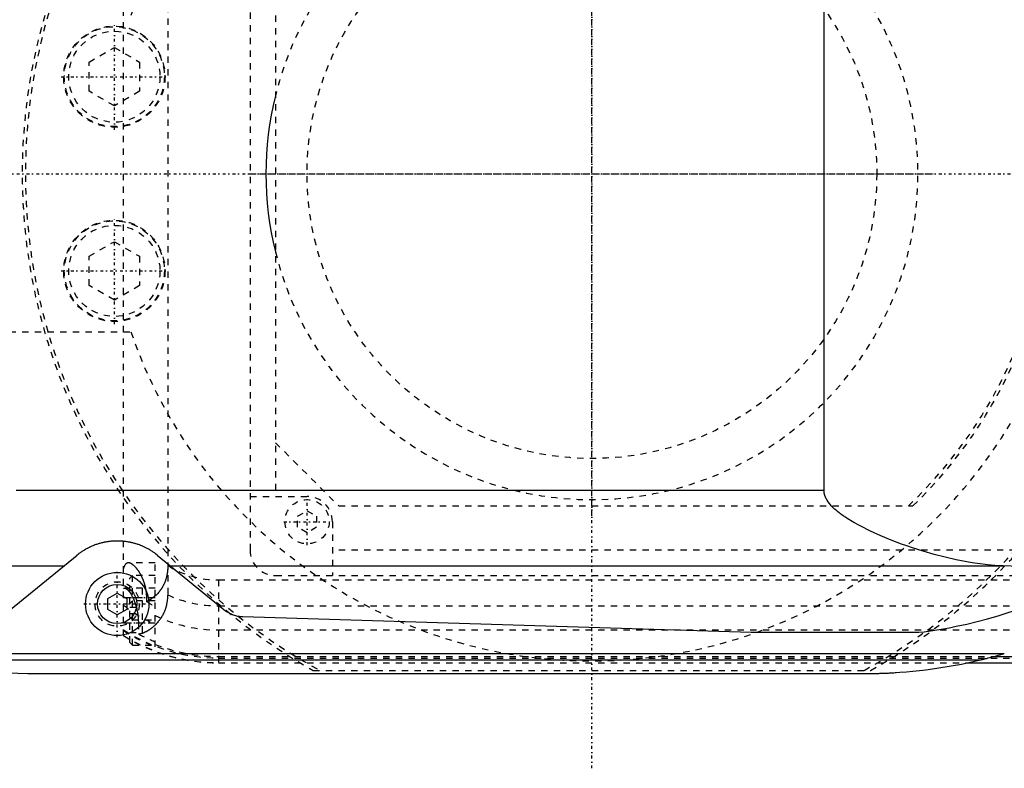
# Model space of a CAD drawing. Extents: x -1056 to 186, y -120 to 120.
# Tile 9 of 12: x -690 to -535, y -94 to 24. Entities that reach past the tile are written whole.
import ezdxf

# ---------------------------------------------------------------- set-up
doc = ezdxf.new("R2010")
doc.units = 0
doc.linetypes.add('CENTER', pattern=[1.5, 0.45, -0.5, 0.05, -0.5])
doc.linetypes.add('DASHED', pattern=[2, 1, -1])
for name, color, linetype in [('AM_0', 7, 'CONTINUOUS'), ('AM_3', 7, 'DASHED'), ('AM_7', 7, 'CENTER')]:
    doc.layers.add(name, color=color, linetype=linetype)

msp = doc.modelspace()

# ---------------------------------------------------------------- linework, layer by layer
at = {"layer": 'AM_0', "color": 7, "linetype": 'CONTINUOUS'}
for p, q in [((-563.33, -50), (-563.33, 50)), ((-690.94, -50), (-563.33, -50)), ((-691.83, -68.87), (-681.34, -60.27)), ((-668.66, -60.27), (-658.17, -68.87)), ((-742.03, -61.98), (-683.43, -61.98)), ((-666.57, -61.98), (-535.05, -61.98)), ((-519.53, -62.65), (-535.05, -61.98)), ((-676.5, -67.13), (-675, -66.27)), ((-675, -66.27), (-673.5, -67.13)), ((-676.5, -68.87), (-676.5, -67.13)), ((-673.5, -67.13), (-673.5, -68.87)), ((-675, -69.73), (-676.5, -68.87)), ((-673.5, -68.87), (-675, -69.73)), ((-655.15, -70), (-574.82, -72.48)), ((-574.82, -72.48), (-548.33, -72.48)), ((-775.92, -75.83), (-534.85, -75.83)), ((-754.88, -76.83), (-538.61, -76.83)), ((-754.88, -76.83), (-689.11, -79)), ((-540.79, -77.32), (-120, -77.32)), ((-540.6, -77.28), (-120, -77.28)), ((-536.5, -76.29), (-120, -76.29)), ((-689.11, -79), (-557, -79))]:
    msp.add_line(p, q, dxfattribs=at)
for points in [[(-535.05, -61.98, 0), (-535.83, -61.95, 0), (-537.44, -61.82, 0), (-539.09, -61.62, 0), (-539.92, -61.49, 0), (-540.77, -61.35, 0), (-542.47, -61.02, 0), (-544.2, -60.62, 0), (-545.93, -60.17, 0), (-547.66, -59.67, 0), (-549.37, -59.12, 0), (-550.23, -58.83, 0), (-551.07, -58.52, 0), (-552.74, -57.89, 0), (-554.36, -57.22, 0), (-555.96, -56.49, 0), (-557.62, -55.66, 0), (-558.6, -55.13, 0), (-558.87, -54.97, 0), (-559.14, -54.8, 0), (-559.28, -54.72, 0), (-559.41, -54.64, 0), (-559.68, -54.47, 0), (-559.94, -54.3, 0), (-560.07, -54.21, 0), (-560.2, -54.12, 0), (-560.46, -53.94, 0), (-560.71, -53.76, 0), (-560.83, -53.67, 0), (-560.95, -53.57, 0), (-561.19, -53.38, 0), (-561.42, -53.19, 0), (-561.65, -52.99, 0), (-561.86, -52.79, 0), (-562.07, -52.57, 0), (-562.18, -52.46, 0), (-562.28, -52.35, 0), (-562.48, -52.11, 0), (-562.67, -51.85, 0), (-562.78, -51.7, 0), (-562.8, -51.66, 0), (-562.83, -51.61, 0), (-562.84, -51.59, 0), (-562.86, -51.57, 0), (-562.89, -51.52, 0), (-562.91, -51.48, 0), (-562.94, -51.43, 0), (-562.96, -51.39, 0), (-562.99, -51.34, 0), (-563, -51.32, 0), (-563.01, -51.29, 0), (-563.03, -51.25, 0), (-563.05, -51.2, 0), (-563.07, -51.15, 0), (-563.1, -51.11, 0), (-563.12, -51.06, 0), (-563.13, -51.03, 0), (-563.13, -51.01, 0), (-563.15, -50.96, 0), (-563.17, -50.91, 0), (-563.18, -50.89, 0), (-563.19, -50.87, 0), (-563.2, -50.82, 0), (-563.22, -50.77, 0), (-563.22, -50.74, 0), (-563.23, -50.72, 0), (-563.24, -50.67, 0), (-563.26, -50.62, 0), (-563.27, -50.57, 0), (-563.28, -50.52, 0), (-563.29, -50.47, 0), (-563.29, -50.45, 0), (-563.3, -50.42, 0), (-563.3, -50.37, 0), (-563.31, -50.32, 0), (-563.32, -50.27, 0), (-563.32, -50.22, 0), (-563.33, -50.17, 0), (-563.33, -50.15, 0), (-563.33, -50.12, 0), (-563.33, -50.07, 0), (-563.33, -50.02, 0), (-563.33, -50, 0)], [(-681.34, -60.27, 0), (-681.3, -60.24, 0), (-681.23, -60.18, 0), (-681.15, -60.12, 0), (-681.11, -60.09, 0), (-681.07, -60.06, 0), (-680.99, -59.99, 0), (-680.91, -59.93, 0), (-680.82, -59.87, 0), (-680.73, -59.8, 0), (-680.63, -59.74, 0), (-680.59, -59.71, 0), (-680.54, -59.67, 0), (-680.44, -59.61, 0), (-680.34, -59.55, 0), (-680.24, -59.48, 0), (-680.14, -59.42, 0), (-680.03, -59.36, 0), (-679.98, -59.33, 0), (-679.93, -59.3, 0), (-679.82, -59.24, 0), (-679.71, -59.18, 0), (-679.66, -59.15, 0), (-679.6, -59.12, 0), (-679.49, -59.07, 0), (-679.39, -59.01, 0), (-679.33, -58.99, 0), (-679.28, -58.96, 0), (-679.17, -58.91, 0), (-679.05, -58.86, 0), (-678.94, -58.81, 0), (-678.82, -58.76, 0), (-678.7, -58.71, 0), (-678.64, -58.69, 0), (-678.58, -58.66, 0), (-678.46, -58.62, 0), (-678.33, -58.57, 0), (-678.21, -58.53, 0), (-678.08, -58.49, 0), (-677.95, -58.44, 0), (-677.88, -58.42, 0), (-677.81, -58.4, 0), (-677.68, -58.37, 0), (-677.55, -58.33, 0), (-677.41, -58.3, 0), (-677.28, -58.26, 0), (-677.14, -58.23, 0), (-677.07, -58.22, 0), (-677, -58.2, 0), (-676.86, -58.18, 0), (-676.72, -58.15, 0), (-676.59, -58.13, 0), (-676.45, -58.11, 0), (-676.31, -58.09, 0), (-676.24, -58.08, 0), (-676.17, -58.07, 0), (-676.03, -58.05, 0), (-675.89, -58.04, 0), (-675.75, -58.03, 0), (-675.61, -58.02, 0), (-675.47, -58.01, 0), (-675.41, -58.01, 0), (-675.34, -58.01, 0), (-675.2, -58, 0), (-675.07, -58, 0), (-675, -58, 0), (-674.93, -58, 0), (-674.8, -58, 0), (-674.66, -58.01, 0), (-674.59, -58.01, 0), (-674.53, -58.01, 0), (-674.39, -58.02, 0), (-674.25, -58.03, 0), (-674.11, -58.04, 0), (-673.97, -58.05, 0), (-673.83, -58.07, 0), (-673.76, -58.08, 0), (-673.69, -58.09, 0), (-673.55, -58.11, 0), (-673.41, -58.13, 0), (-673.28, -58.15, 0), (-673.14, -58.18, 0), (-673, -58.2, 0), (-672.93, -58.22, 0), (-672.86, -58.23, 0), (-672.72, -58.26, 0), (-672.59, -58.3, 0), (-672.45, -58.33, 0), (-672.32, -58.37, 0), (-672.19, -58.4, 0), (-672.12, -58.42, 0), (-672.05, -58.44, 0), (-671.92, -58.49, 0), (-671.79, -58.53, 0), (-671.67, -58.57, 0), (-671.54, -58.62, 0), (-671.42, -58.66, 0), (-671.36, -58.69, 0), (-671.3, -58.71, 0), (-671.18, -58.76, 0), (-671.06, -58.81, 0), (-670.95, -58.86, 0), (-670.83, -58.91, 0), (-670.72, -58.96, 0), (-670.67, -58.99, 0), (-670.61, -59.01, 0), (-670.51, -59.07, 0), (-670.4, -59.12, 0), (-670.34, -59.15, 0), (-670.29, -59.18, 0), (-670.18, -59.24, 0), (-670.07, -59.3, 0), (-670.02, -59.33, 0), (-669.97, -59.36, 0), (-669.86, -59.42, 0), (-669.76, -59.48, 0), (-669.66, -59.55, 0), (-669.56, -59.61, 0), (-669.46, -59.67, 0), (-669.41, -59.71, 0), (-669.37, -59.74, 0), (-669.27, -59.8, 0), (-669.18, -59.87, 0), (-669.09, -59.93, 0), (-669.01, -59.99, 0), (-668.93, -60.06, 0), (-668.89, -60.09, 0), (-668.85, -60.12, 0), (-668.77, -60.18, 0), (-668.7, -60.24, 0), (-668.66, -60.27, 0)], [(-548.33, -72.48, 0), (-547.49, -72.38, 0), (-545.8, -72.14, 0), (-544.12, -71.85, 0), (-543.28, -71.7, 0), (-542.45, -71.53, 0), (-540.78, -71.18, 0), (-539.13, -70.78, 0), (-537.48, -70.34, 0), (-535.84, -69.87, 0), (-534.22, -69.35, 0), (-533.41, -69.08, 0), (-532.61, -68.8, 0), (-531.01, -68.22, 0), (-529.42, -67.59, 0), (-524, -65.12, 0), (-519.53, -62.65, 0)], [(-658.17, -68.87, 0), (-657.73, -69.19, 0), (-657.17, -69.5, 0), (-657.01, -69.58, 0), (-656.84, -69.65, 0), (-656.76, -69.68, 0), (-656.67, -69.71, 0), (-656.5, -69.77, 0), (-656.32, -69.82, 0), (-656.15, -69.87, 0), (-655.97, -69.91, 0), (-655.79, -69.94, 0), (-655.7, -69.95, 0), (-655.68, -69.95, 0), (-655.65, -69.96, 0), (-655.62, -69.96, 0), (-655.61, -69.96, 0), (-655.59, -69.96, 0), (-655.56, -69.97, 0), (-655.53, -69.97, 0), (-655.5, -69.97, 0), (-655.47, -69.98, 0), (-655.44, -69.98, 0), (-655.43, -69.98, 0), (-655.41, -69.98, 0), (-655.38, -69.99, 0), (-655.35, -69.99, 0), (-655.32, -69.99, 0), (-655.29, -69.99, 0), (-655.26, -69.99, 0), (-655.25, -69.99, 0), (-655.23, -69.99, 0), (-655.21, -70, 0), (-655.21, -70, 0), (-655.2, -70, 0), (-655.2, -70, 0), (-655.2, -70, 0), (-655.19, -70, 0), (-655.19, -70, 0), (-655.18, -70, 0), (-655.18, -70, 0), (-655.17, -70, 0), (-655.17, -70, 0), (-655.17, -70, 0), (-655.16, -70, 0), (-655.16, -70, 0), (-655.15, -70, 0)], [(-538.61, -76.83, 0), (-538.61, -76.83, 0), (-538.61, -76.83, 0), (-538.61, -76.83, 0), (-538.61, -76.83, 0), (-538.61, -76.83, 0), (-538.6, -76.83, 0), (-538.6, -76.83, 0), (-538.6, -76.83, 0), (-538.6, -76.83, 0), (-538.6, -76.83, 0), (-538.6, -76.83, 0), (-538.6, -76.83, 0), (-538.59, -76.83, 0), (-538.59, -76.83, 0), (-538.59, -76.82, 0), (-538.59, -76.82, 0), (-538.58, -76.82, 0), (-538.58, -76.82, 0), (-538.58, -76.82, 0), (-538.58, -76.82, 0), (-538.58, -76.82, 0), (-538.57, -76.82, 0), (-538.57, -76.82, 0), (-538.57, -76.82, 0), (-538.57, -76.82, 0), (-538.56, -76.82, 0), (-538.56, -76.82, 0), (-538.56, -76.82, 0), (-538.55, -76.82, 0), (-538.55, -76.82, 0), (-538.55, -76.81, 0), (-538.54, -76.81, 0), (-538.54, -76.81, 0), (-538.54, -76.81, 0), (-538.54, -76.81, 0), (-538.53, -76.81, 0), (-538.52, -76.81, 0), (-538.49, -76.8, 0), (-538.47, -76.8, 0), (-538.44, -76.79, 0), (-538.42, -76.79, 0), (-538.41, -76.78, 0), (-538.38, -76.77, 0), (-538.35, -76.77, 0), (-538.31, -76.76, 0), (-538.28, -76.75, 0), (-538.25, -76.74, 0), (-538.23, -76.74, 0), (-538.21, -76.73, 0), (-538.18, -76.73, 0), (-538.15, -76.72, 0), (-538.13, -76.71, 0), (-538.11, -76.71, 0), (-538.08, -76.7, 0), (-538.04, -76.69, 0), (-538.03, -76.69, 0), (-538.01, -76.68, 0), (-537.98, -76.68, 0), (-537.94, -76.67, 0), (-537.83, -76.64, 0), (-537.62, -76.59, 0), (-537.41, -76.53, 0), (-537.19, -76.48, 0), (-536.97, -76.42, 0), (-536.85, -76.39, 0), (-536.74, -76.36, 0), (-536.51, -76.3, 0), (-536.29, -76.24, 0), (-536.06, -76.17, 0), (-535.83, -76.11, 0), (-535.61, -76.05, 0), (-535.5, -76.02, 0), (-535.38, -75.99, 0), (-535.17, -75.92, 0), (-534.95, -75.86, 0), (-534.85, -75.83, 0)], [(-557, -79, 0), (-556.99, -79, 0), (-556.96, -79, 0), (-556.93, -79, 0), (-556.91, -79, 0), (-556.9, -79, 0), (-556.87, -79, 0), (-556.84, -79, 0), (-556.81, -79, 0), (-556.79, -79, 0), (-556.76, -79, 0), (-556.74, -79, 0), (-556.73, -79, 0), (-556.7, -79, 0), (-556.67, -79, 0), (-556.64, -79, 0), (-556.61, -79, 0), (-556.58, -79, 0), (-556.57, -79, 0), (-556.56, -79, 0), (-556.53, -79, 0), (-556.5, -79, 0), (-556.48, -79, 0), (-556.47, -79, 0), (-556.44, -79, 0), (-556.41, -79, 0), (-556.4, -79, 0), (-556.38, -79, 0), (-556.36, -79, 0), (-556.33, -79, 0), (-556.3, -79, 0), (-556.27, -79, 0), (-556.24, -79, 0), (-556.23, -79, 0), (-556.21, -79, 0), (-556.18, -79, 0), (-556.16, -79, 0), (-556.05, -78.99, 0), (-555.88, -78.99, 0), (-555.71, -78.99, 0), (-555.54, -78.99, 0), (-555.45, -78.98, 0), (-555.37, -78.98, 0), (-555.2, -78.98, 0), (-555.02, -78.98, 0), (-554.85, -78.97, 0), (-554.68, -78.97, 0), (-554.51, -78.96, 0), (-554.42, -78.96, 0), (-554.34, -78.96, 0), (-554.16, -78.95, 0), (-553.99, -78.94, 0), (-553.91, -78.94, 0), (-553.82, -78.94, 0), (-553.65, -78.93, 0), (-553.48, -78.92, 0), (-553.39, -78.92, 0), (-553.31, -78.91, 0), (-553.13, -78.91, 0), (-552.96, -78.9, 0), (-552.79, -78.89, 0), (-552.62, -78.88, 0), (-552.45, -78.87, 0), (-552.36, -78.86, 0), (-552.28, -78.86, 0), (-552.11, -78.85, 0), (-551.93, -78.84, 0), (-551.33, -78.8, 0), (-550.31, -78.72, 0), (-549.28, -78.62, 0), (-548.25, -78.51, 0), (-547.74, -78.46, 0), (-547.23, -78.39, 0), (-546.21, -78.26, 0), (-545.19, -78.11, 0), (-541.63, -77.49, 0), (-538.61, -76.83, 0)]]:
    msp.add_polyline3d(points, dxfattribs=at)
for radius in [5, 3.1]:
    msp.add_circle((-675, -68), radius, dxfattribs=at)
msp.add_arc((-600, 0), 51.5, 166.1376, 193.8624, dxfattribs=at)
at = {"layer": 'AM_3', "color": 6, "linetype": 'DASHED'}
for p, q in [((-674, -73.02), (-674, 73.02)), ((-667, 66.56), (-667, -66.56)), ((-654, 59.5), (-654, -59.5)), ((-650, 51), (-650, -51)), ((-679.45, 17.66), (-675.45, 19.97)), ((-675.45, 19.97), (-671.45, 17.66)), ((-679.45, 13.04), (-679.45, 17.66)), ((-671.45, 17.66), (-671.45, 13.04)), ((-675.45, 10.73), (-679.45, 13.04)), ((-671.45, 13.04), (-675.45, 10.73)), ((-679.45, -13.04), (-675.45, -10.73)), ((-675.45, -10.73), (-671.45, -13.04)), ((-679.45, -17.66), (-679.45, -13.04)), ((-671.45, -13.04), (-671.45, -17.66)), ((-675.45, -19.97), (-679.45, -17.66)), ((-671.45, -17.66), (-675.45, -19.97)), ((-700, -25), (-672.83, -25)), ((-650, -42.5), (-640, -52.5)), ((-654, -51), (-645, -51)), ((-640, -52.5), (-549.28, -52.5)), ((-646.5, -54.13), (-645, -53.27)), ((-646.5, -55.87), (-646.5, -54.13)), ((-645, -53.27), (-643.5, -54.13)), ((-643.5, -54.13), (-643.5, -55.87)), ((-645, -56.73), (-646.5, -55.87)), ((-643.5, -55.87), (-645, -56.73)), ((-641, -55), (-641, -63.5)), ((-529, -59.5), (-641, -59.5)), ((-669, -61.5), (-673.23, -61.5)), ((-669, -74.75), (-669, -61.5)), ((-672.6, -63.5), (-673, -63.9)), ((-669, -63.5), (-672.6, -63.5)), ((-672.6, -74.5), (-672.6, -63.5)), ((-650, -63.5), (-520, -63.5)), ((-673, -74.1), (-673, -63.9)), ((-659, -64.2), (75, -64.2)), ((-659, -64.2), (-659, -77.32)), ((-669, -65.5), (-673.8, -65.5)), ((-671, -68.5), (-671, -65.5)), ((-674, -67), (-669, -67)), ((-672.6, -67.5), (-673, -67.9)), ((-669, -67.5), (-672.6, -67.5)), ((-670.34, -67.64), (-670.34, -67)), ((-659, -68.3), (-517.3, -68.3)), ((-673, -68.5), (-671, -68.5)), ((-673, -69.5), (-671, -69.5)), ((-671, -72.5), (-671, -69.5)), ((-674, -71), (-669, -71)), ((-673, -70.1), (-672.6, -70.5)), ((-672.6, -70.5), (-669, -70.5)), ((-671.65, -71), (-671.65, -72.74)), ((-673, -72.5), (-671, -72.5)), ((-659, -72.1), (75, -72.1)), ((-673, -74.1), (-672.6, -74.5)), ((-672.6, -74.5), (-669, -74.5)), ((-659, -76.29), (-536.5, -76.29)), ((-659, -76.54), (75, -76.54)), ((-659, -77.28), (-540.6, -77.28)), ((-659, -77.32), (-540.79, -77.32)), ((-644.02, -78.5), (-555.98, -78.5))]:
    msp.add_line(p, q, dxfattribs=at)
for points in [[(-673.23, -61.5, 0), (-673.26, -61.5, 0), (-673.31, -61.51, 0), (-673.37, -61.52, 0), (-673.39, -61.52, 0), (-673.42, -61.53, 0), (-673.47, -61.55, 0), (-673.52, -61.58, 0), (-673.57, -61.61, 0), (-673.62, -61.65, 0), (-673.66, -61.69, 0), (-673.69, -61.72, 0), (-673.71, -61.74, 0), (-673.75, -61.8, 0), (-673.79, -61.86, 0), (-673.83, -61.93, 0), (-673.86, -62, 0), (-673.9, -62.08, 0), (-673.91, -62.12, 0), (-673.93, -62.16, 0), (-673.96, -62.25, 0), (-673.99, -62.34, 0), (-674, -62.39, 0)], [(-670.34, -67, 0), (-670.34, -66.96, 0), (-670.34, -66.88, 0), (-670.34, -66.8, 0), (-670.34, -66.75, 0), (-670.34, -66.71, 0), (-670.35, -66.63, 0), (-670.35, -66.55, 0), (-670.36, -66.47, 0), (-670.36, -66.38, 0), (-670.37, -66.3, 0), (-670.37, -66.26, 0), (-670.38, -66.22, 0), (-670.39, -66.13, 0), (-670.4, -66.05, 0), (-670.41, -65.97, 0), (-670.42, -65.89, 0), (-670.43, -65.81, 0), (-670.44, -65.77, 0), (-670.45, -65.72, 0), (-670.46, -65.64, 0), (-670.48, -65.56, 0), (-670.49, -65.52, 0), (-670.49, -65.48, 0), (-670.51, -65.4, 0), (-670.53, -65.32, 0), (-670.54, -65.28, 0), (-670.55, -65.24, 0), (-670.57, -65.16, 0), (-670.59, -65.08, 0), (-670.61, -65.01, 0), (-670.63, -64.93, 0), (-670.65, -64.85, 0), (-670.67, -64.81, 0), (-670.68, -64.78, 0), (-670.7, -64.7, 0), (-670.73, -64.63, 0), (-670.75, -64.55, 0), (-670.78, -64.48, 0), (-670.8, -64.41, 0), (-670.82, -64.37, 0), (-670.83, -64.33, 0), (-670.86, -64.26, 0), (-670.88, -64.19, 0), (-670.91, -64.12, 0), (-670.94, -64.05, 0), (-670.97, -63.99, 0), (-670.98, -63.95, 0), (-671, -63.92, 0), (-671.03, -63.85, 0), (-671.06, -63.79, 0), (-671.09, -63.72, 0), (-671.12, -63.66, 0), (-671.15, -63.6, 0), (-671.17, -63.57, 0), (-671.18, -63.54, 0), (-671.21, -63.48, 0), (-671.24, -63.42, 0), (-671.28, -63.36, 0), (-671.31, -63.3, 0), (-671.34, -63.25, 0), (-671.36, -63.22, 0), (-671.37, -63.19, 0), (-671.4, -63.14, 0), (-671.44, -63.09, 0), (-671.45, -63.06, 0), (-671.47, -63.03, 0), (-671.5, -62.98, 0), (-671.53, -62.93, 0), (-671.55, -62.9, 0), (-671.57, -62.88, 0), (-671.6, -62.83, 0), (-671.64, -62.78, 0), (-671.67, -62.73, 0), (-671.7, -62.68, 0), (-671.74, -62.63, 0), (-671.76, -62.61, 0), (-671.77, -62.59, 0), (-671.81, -62.54, 0), (-671.84, -62.49, 0), (-671.88, -62.45, 0), (-671.91, -62.41, 0), (-671.95, -62.36, 0), (-671.97, -62.34, 0), (-671.98, -62.32, 0), (-672.02, -62.28, 0), (-672.05, -62.24, 0), (-672.09, -62.2, 0), (-672.13, -62.16, 0), (-672.16, -62.13, 0), (-672.18, -62.11, 0), (-672.2, -62.09, 0), (-672.23, -62.05, 0), (-672.27, -62.02, 0), (-672.3, -61.99, 0), (-672.34, -61.96, 0), (-672.37, -61.92, 0), (-672.39, -61.91, 0), (-672.41, -61.89, 0), (-672.44, -61.86, 0), (-672.48, -61.84, 0), (-672.51, -61.81, 0), (-672.54, -61.78, 0), (-672.58, -61.76, 0), (-672.59, -61.75, 0), (-672.61, -61.74, 0), (-672.64, -61.71, 0), (-672.68, -61.69, 0), (-672.69, -61.68, 0), (-672.71, -61.67, 0), (-672.74, -61.65, 0), (-672.78, -61.63, 0), (-672.79, -61.63, 0), (-672.81, -61.62, 0), (-672.84, -61.6, 0), (-672.87, -61.59, 0), (-672.9, -61.57, 0), (-672.93, -61.56, 0), (-672.96, -61.55, 0), (-672.98, -61.54, 0), (-672.99, -61.54, 0), (-673.02, -61.53, 0), (-673.05, -61.52, 0), (-673.08, -61.52, 0), (-673.11, -61.51, 0), (-673.14, -61.51, 0), (-673.15, -61.5, 0), (-673.16, -61.5, 0), (-673.19, -61.5, 0), (-673.22, -61.5, 0), (-673.23, -61.5, 0)], [(-667, -61.92, 0), (-667, -62.15, 0), (-667.01, -62.41, 0), (-667.02, -62.48, 0), (-667.02, -62.55, 0), (-667.03, -62.59, 0), (-667.03, -62.63, 0), (-667.04, -62.7, 0), (-667.04, -62.77, 0), (-667.05, -62.85, 0), (-667.06, -62.92, 0), (-667.07, -62.99, 0), (-667.07, -63.03, 0), (-667.08, -63.07, 0), (-667.09, -63.14, 0), (-667.1, -63.21, 0), (-667.11, -63.25, 0), (-667.11, -63.28, 0), (-667.13, -63.36, 0), (-667.14, -63.43, 0), (-667.15, -63.46, 0), (-667.16, -63.5, 0), (-667.17, -63.57, 0), (-667.19, -63.64, 0), (-667.21, -63.71, 0), (-667.22, -63.78, 0), (-667.24, -63.86, 0), (-667.25, -63.89, 0), (-667.26, -63.93, 0), (-667.28, -63.99, 0), (-667.3, -64.06, 0), (-667.32, -64.13, 0), (-667.35, -64.2, 0), (-667.37, -64.27, 0), (-667.38, -64.3, 0), (-667.39, -64.33, 0), (-667.42, -64.4, 0), (-667.44, -64.47, 0), (-667.47, -64.53, 0), (-667.49, -64.6, 0), (-667.52, -64.66, 0), (-667.54, -64.69, 0), (-667.55, -64.72, 0), (-667.58, -64.79, 0), (-667.61, -64.85, 0), (-667.64, -64.91, 0), (-667.67, -64.97, 0), (-667.7, -65.03, 0), (-667.71, -65.06, 0), (-667.73, -65.09, 0), (-667.76, -65.15, 0), (-667.79, -65.21, 0), (-667.83, -65.27, 0), (-667.86, -65.33, 0), (-667.89, -65.39, 0), (-667.91, -65.42, 0), (-667.93, -65.45, 0), (-667.96, -65.5, 0), (-668, -65.56, 0), (-668.02, -65.59, 0), (-668.04, -65.61, 0), (-668.07, -65.67, 0), (-668.11, -65.72, 0), (-668.13, -65.75, 0), (-668.15, -65.78, 0), (-668.19, -65.83, 0), (-668.22, -65.88, 0), (-668.26, -65.93, 0), (-668.3, -65.98, 0), (-668.34, -66.03, 0), (-668.36, -66.06, 0), (-668.38, -66.08, 0), (-668.42, -66.13, 0), (-668.46, -66.18, 0), (-668.6, -66.34, 0), (-668.86, -66.6, 0), (-669.11, -66.84, 0), (-669.38, -67.05, 0), (-669.51, -67.15, 0), (-669.65, -67.25, 0), (-669.92, -67.42, 0), (-670.2, -67.57, 0), (-670.34, -67.64, 0)], [(-674, -65.59, 0), (-673.97, -65.56, 0), (-673.9, -65.52, 0), (-673.84, -65.5, 0), (-673.8, -65.5, 0)], [(-673.8, -65.5, 0), (-673.79, -65.5, 0), (-673.78, -65.5, 0), (-673.76, -65.5, 0), (-673.75, -65.5, 0), (-673.75, -65.5, 0), (-673.73, -65.51, 0), (-673.72, -65.51, 0), (-673.7, -65.52, 0), (-673.68, -65.52, 0), (-673.67, -65.53, 0), (-673.66, -65.53, 0), (-673.65, -65.53, 0), (-673.63, -65.54, 0), (-673.62, -65.55, 0), (-673.6, -65.56, 0), (-673.58, -65.57, 0), (-673.56, -65.58, 0), (-673.55, -65.58, 0), (-673.55, -65.59, 0), (-673.53, -65.6, 0), (-673.51, -65.61, 0), (-673.5, -65.62, 0), (-673.49, -65.63, 0), (-673.47, -65.64, 0), (-673.45, -65.66, 0), (-673.44, -65.67, 0), (-673.43, -65.67, 0), (-673.41, -65.69, 0), (-673.39, -65.71, 0), (-673.32, -65.78, 0), (-673.2, -65.91, 0), (-673.07, -66.07, 0), (-672.94, -66.26, 0), (-672.81, -66.47, 0), (-672.75, -66.58, 0), (-672.68, -66.7, 0), (-672.56, -66.94, 0), (-672.44, -67.2, 0), (-672.32, -67.48, 0), (-672.25, -67.66, 0), (-672.23, -67.71, 0), (-672.21, -67.76, 0), (-672.2, -67.79, 0), (-672.19, -67.81, 0), (-672.18, -67.87, 0), (-672.16, -67.92, 0), (-672.14, -67.97, 0), (-672.12, -68.03, 0), (-672.1, -68.08, 0), (-672.09, -68.11, 0), (-672.08, -68.14, 0), (-672.07, -68.2, 0), (-672.05, -68.25, 0), (-672.04, -68.28, 0), (-672.03, -68.31, 0), (-672.02, -68.37, 0), (-672, -68.43, 0), (-671.99, -68.46, 0), (-671.98, -68.49, 0), (-671.97, -68.55, 0), (-671.95, -68.61, 0), (-671.94, -68.67, 0), (-671.92, -68.73, 0), (-671.91, -68.79, 0), (-671.9, -68.82, 0), (-671.89, -68.85, 0), (-671.88, -68.91, 0), (-671.87, -68.97, 0), (-671.85, -69.04, 0), (-671.84, -69.1, 0), (-671.83, -69.16, 0), (-671.82, -69.19, 0), (-671.81, -69.23, 0), (-671.8, -69.29, 0), (-671.79, -69.35, 0), (-671.79, -69.39, 0)], [(-671.65, -72.74, 0), (-671.62, -72.74, 0), (-671.57, -72.73, 0), (-671.52, -72.72, 0), (-671.49, -72.72, 0), (-671.46, -72.71, 0), (-671.41, -72.7, 0), (-671.35, -72.69, 0), (-671.3, -72.68, 0), (-671.24, -72.66, 0), (-671.19, -72.65, 0), (-671.16, -72.64, 0), (-671.13, -72.63, 0), (-671.07, -72.61, 0), (-671.02, -72.6, 0), (-670.96, -72.58, 0), (-670.9, -72.56, 0), (-670.85, -72.54, 0), (-670.82, -72.52, 0), (-670.79, -72.51, 0), (-670.73, -72.49, 0), (-670.67, -72.46, 0), (-670.64, -72.45, 0), (-670.62, -72.44, 0), (-670.56, -72.41, 0), (-670.5, -72.39, 0), (-670.47, -72.37, 0), (-670.44, -72.36, 0), (-670.38, -72.33, 0), (-670.33, -72.3, 0), (-670.27, -72.27, 0), (-670.21, -72.23, 0), (-670.15, -72.2, 0), (-670.12, -72.18, 0), (-670.1, -72.17, 0), (-670.04, -72.13, 0), (-669.98, -72.1, 0), (-669.92, -72.06, 0), (-669.87, -72.02, 0), (-669.81, -71.98, 0), (-669.78, -71.96, 0), (-669.75, -71.94, 0), (-669.69, -71.9, 0), (-669.64, -71.86, 0), (-669.58, -71.82, 0), (-669.52, -71.78, 0), (-669.47, -71.73, 0), (-669.44, -71.71, 0), (-669.41, -71.69, 0), (-669.36, -71.64, 0), (-669.3, -71.6, 0), (-669.25, -71.55, 0), (-669.19, -71.5, 0), (-669.14, -71.45, 0), (-669.11, -71.43, 0), (-669.08, -71.4, 0), (-669.03, -71.35, 0), (-668.97, -71.3, 0), (-668.92, -71.25, 0), (-668.87, -71.19, 0), (-668.81, -71.14, 0), (-668.79, -71.11, 0), (-668.76, -71.08, 0), (-668.71, -71.03, 0), (-668.66, -70.97, 0), (-668.63, -70.94, 0), (-668.6, -70.91, 0), (-668.55, -70.85, 0), (-668.5, -70.79, 0), (-668.48, -70.76, 0), (-668.45, -70.73, 0), (-668.4, -70.67, 0), (-668.35, -70.6, 0), (-668.3, -70.54, 0), (-668.25, -70.47, 0), (-668.2, -70.41, 0), (-668.18, -70.37, 0), (-668.16, -70.34, 0), (-668.11, -70.27, 0), (-668.06, -70.2, 0), (-668.02, -70.13, 0), (-667.97, -70.06, 0), (-667.93, -69.99, 0), (-667.9, -69.95, 0), (-667.88, -69.91, 0), (-667.84, -69.84, 0), (-667.8, -69.76, 0), (-667.75, -69.69, 0), (-667.71, -69.61, 0), (-667.67, -69.53, 0), (-667.66, -69.5, 0), (-667.64, -69.46, 0), (-667.6, -69.38, 0), (-667.56, -69.3, 0), (-667.53, -69.22, 0), (-667.49, -69.13, 0), (-667.46, -69.05, 0), (-667.44, -69.01, 0), (-667.43, -68.97, 0), (-667.39, -68.89, 0), (-667.36, -68.8, 0), (-667.34, -68.72, 0), (-667.31, -68.63, 0), (-667.28, -68.54, 0), (-667.27, -68.5, 0), (-667.25, -68.46, 0), (-667.23, -68.37, 0), (-667.21, -68.28, 0), (-667.2, -68.23, 0), (-667.18, -68.19, 0), (-667.16, -68.1, 0), (-667.14, -68.01, 0), (-667.13, -67.96, 0), (-667.13, -67.91, 0), (-667.11, -67.82, 0), (-667.09, -67.73, 0), (-667.08, -67.64, 0), (-667.06, -67.55, 0), (-667.05, -67.45, 0), (-667.05, -67.41, 0), (-667.04, -67.36, 0), (-667.03, -67.27, 0), (-667.02, -67.17, 0), (-667.02, -67.08, 0), (-667.01, -66.99, 0), (-667.01, -66.89, 0), (-667.01, -66.85, 0), (-667, -66.8, 0), (-667, -66.7, 0), (-667, -66.61, 0), (-667, -66.56, 0)], [(-671.79, -69.39, 0), (-671.78, -69.43, 0), (-671.76, -69.52, 0), (-671.75, -69.61, 0), (-671.74, -69.65, 0), (-671.74, -69.7, 0), (-671.73, -69.79, 0), (-671.72, -69.88, 0), (-671.7, -69.97, 0), (-671.7, -70.06, 0), (-671.69, -70.15, 0), (-671.68, -70.19, 0), (-671.68, -70.24, 0), (-671.67, -70.33, 0), (-671.67, -70.42, 0), (-671.66, -70.51, 0), (-671.66, -70.6, 0), (-671.65, -70.69, 0), (-671.65, -70.73, 0), (-671.65, -70.78, 0), (-671.65, -70.87, 0), (-671.65, -70.96, 0), (-671.65, -71, 0)]]:
    msp.add_polyline3d(points, dxfattribs=at)
for centre, radius in [((-600, 0), 45), ((-600, 0), 45), ((-675.45, 15.35), 8), ((-675.45, 15.35), 7.9), ((-675.45, 15.35), 7.2), ((-675.45, -15.35), 8), ((-675.45, -15.35), 7.9), ((-675.45, -15.35), 7.2), ((-645, -55), 3.5), ((-675, -68), 3.5)]:
    msp.add_circle(centre, radius, dxfattribs=at)
for centre, radius, start, end in [((-600, 0), 90, 119.2821, 240.7179), ((-600, 0), 89.5, 118.7061, 241.2939), ((-600, 0), 89.5, 298.7061, 61.2939), ((-600, 0), 90, 299.2821, 60.7179), ((-600, 0), 77, 198.9459, 161.0541), ((-600, 0), 51.5, 193.8624, 166.1376), ((-600, 0), 72.5, 313.6028, 46.3972), ((-600, 0), 73, 314.0133, 45.9867), ((-645, -55), 4, 0, 90), ((-650, -59.5), 4, 180, 270), ((-659, -49), 15.2, 238.2431, 270), ((-659, -49), 19.3, 245.5117, 270), ((-659, -49), 24.36, 231.9935, 245.7637), ((-659, -49), 21.81, 238.6873, 242.7152), ((-659, -49), 23.1, 244.3441, 270), ((-659, -49), 27.54, 237.0038, 270), ((-659, -49), 27.62, 237.1102, 248.7759), ((-659, -49), 28.28, 237.9645, 270), ((-659, -49), 28.32, 238.0174, 270), ((-659, -49), 26.9, 241.9504, 248.176), ((-659, -49), 27.29, 248.5078, 270)]:
    msp.add_arc(centre, radius, start, end, dxfattribs=at)
at = {"layer": 'AM_7', "color": 4, "linetype": 'CENTER'}
for p, q in [((-600, -93.97), (-600, 93.97)), ((-600, -54.08), (-600, 54.07)), ((-675.45, 6.95), (-675.45, 23.75)), ((-683.85, 15.35), (-667.05, 15.35)), ((-693.97, 0), (-506.03, 0)), ((-654.08, 0), (-545.92, 0)), ((-675.45, -23.75), (-675.45, -6.95)), ((-683.85, -15.35), (-667.05, -15.35)), ((-645, -58.68), (-645, -51.33)), ((-648.67, -55), (-641.33, -55)), ((-675, -73.25), (-675, -62.75)), ((-680.25, -68), (-669.75, -68)), ((-673.2, -67), (-668.8, -67)), ((-673.2, -71), (-668.8, -71))]:
    msp.add_line(p, q, dxfattribs=at)

doc.saveas('drawing.dxf')
